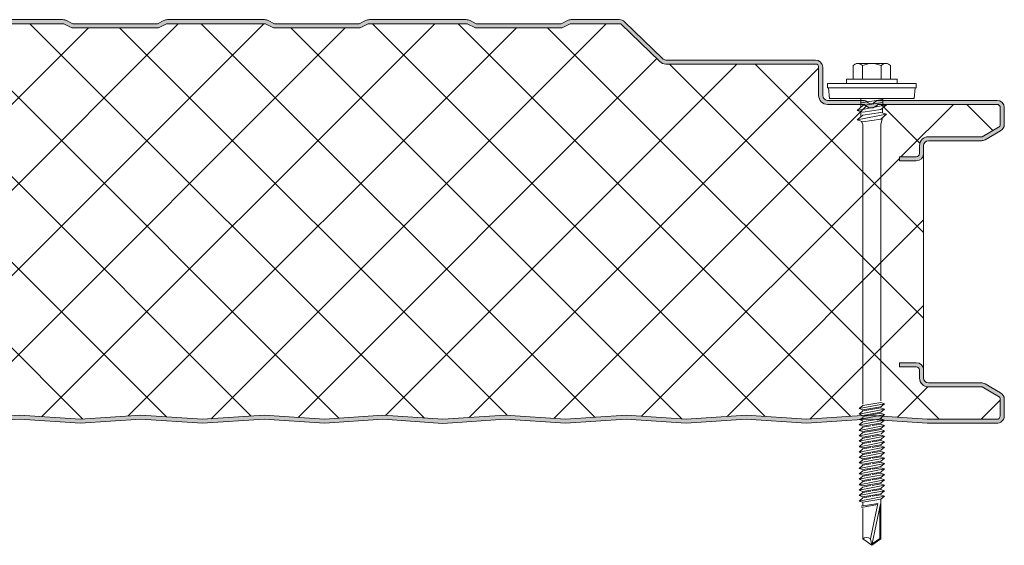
# Model space of a CAD drawing. Header units: millimetres. Extents: x 5866 to 14079, y -1721 to 5266.
# Tile 10 of 13: x 6762 to 7006, y 4745 to 4875. Entities that reach past the tile are written whole.
import ezdxf

# ---------------------------------------------------------------- set-up
doc = ezdxf.new("R2010")
doc.units = ezdxf.units.MM
doc.layers.add('A-DETL-GENF', color=92, linetype='Continuous', lineweight=13)

# ---------------------------------------------------------------- blocks, each defined once
blk = doc.blocks.new('HFX 1000 - FINELINE - SATINLINE - HFX 1000 100mm - FINELINE - SATINLINE-4498399-JOINT 12')
at = {"layer": 'A-DETL-GENF'}
h = blk.add_hatch(color=256, dxfattribs=at)
h.paths.add_polyline_path([(619.08, -0.04), (634.65, 0.99), (649.68, 0), (664.01, 0.96), (678.99, -0.03), (694.37, 0.99), (709.28, -0.01), (724.37, 0.99), (739.15, 0), (754.09, 0.99), (769, -0.01), (784.37, 0.97), (799.4, -0.02), (814.93, 0.97), (829.7, 0), (844.01, 0.96), (858.87, -0.04), (874.37, 0.99), (889.29, -0.01), (904.37, 0.99), (919.2, 0), (934.09, 0.99), (949, -0.01), (964.09, 0.99), (979.2, 0), (996.6, 0.05), (997, 0.19), (997.27, 0.34), (997.57, 0.63), (997.87, 1.14), (997.95, 1.38), (998, 1.8), (998, 5.96), (997.94, 6.42), (997.76, 6.86), (997.48, 7.23), (997, 7.57), (993.22, 9.75), (992.72, 9.94), (992.32, 9.99), (978.89, 10.04), (978.6, 10.16), (978.35, 10.35), (978.16, 10.59), (978.04, 10.88), (978, 11.19), (978, 13.19), (977.94, 13.66), (977.76, 14.09), (977.48, 14.47), (977, 14.79), (976.67, 14.93), (975.92, 14.99), (972, 14.99), (972, 13.99), (976.41, 13.97), (976.65, 13.85), (976.77, 13.76), (976.9, 13.59), (976.98, 13.4), (977, 13.19), (977, 11.19), (977.08, 10.63), (977.36, 10.01), (977.65, 9.64), (978.1, 9.29), (978.63, 9.07), (979.2, 8.99), (992.54, 8.99), (996.77, 6.52), (996.9, 6.36), (996.98, 6.16), (997, 5.96), (996.98, 1.61), (996.8, 1.27), (996.49, 1.05), (996.12, 1), (978.63, 1.02), (964, 2), (948.86, 1), (934, 2), (919.14, 1), (904.28, 2), (889.28, 0.99), (874.28, 2), (858.87, 0.96), (844.01, 1.96), (829.57, 0.99), (814.57, 2), (799, 0.99), (784, 2), (768.86, 1), (754, 2), (739.14, 1), (724.28, 2), (709.28, 0.99), (694.28, 2), (678.87, 0.96), (664.01, 1.96), (649.57, 0.99), (634.57, 2), (619.08, 0.96), (604.14, 1.96), (589.7, 0.99), (574.7, 2), (559.14, 0.99), (544.14, 2), (529, 1), (514.14, 2), (499.28, 1), (484.42, 2), (469.42, 0.99), (454.42, 2), (438.94, 0.97), (424.14, 1.96), (409.35, 0.97), (394, 2), (379.14, 1), (364.28, 2), (349.28, 0.99), (334.28, 2), (318.87, 0.96), (304.01, 1.96), (289.57, 0.99), (274.57, 2), (259.08, 0.96), (244.14, 1.96), (229.7, 0.99), (214.7, 2), (199.42, 0.97), (184.14, 2), (169, 1), (154.14, 2), (139.28, 1), (124.42, 2), (109.42, 0.99), (94.42, 2), (78.94, 0.97), (64.14, 1.96), (48.97, 1), (34, 2), (19.11, 1), (1.59, 1.02), (1.4, 1.1), (1.23, 1.23), (1.11, 1.4), (1.03, 1.59), (1, 1.8), (1, 9.3), (0.87, 10.01), (0.71, 10.4), (0.36, 10.85), (-0.1, 11.2), (-0.63, 11.42), (-1.2, 11.5), (-20.41, 11.52), (-20.6, 11.6), (-20.77, 11.73), (-20.89, 11.9), (-20.97, 12.09), (-21, 12.3), (-20.97, 13.4), (-20.89, 13.6), (-20.77, 13.76), (-20.6, 13.89), (-20.41, 13.97), (-20.2, 14), (-16, 14), (-16, 15), (-20.2, 15), (-20.67, 14.93), (-21.1, 14.75), (-21.47, 14.47), (-21.76, 14.1), (-21.95, 13.6), (-22, 13.2), (-22, 12.3), (-21.94, 11.83), (-21.76, 11.4), (-21.47, 11.02), (-21, 10.7), (-20.67, 10.56), (-20.2, 10.5), (-0.89, 10.45), (-0.6, 10.33), (-0.25, 10.01), (-0.16, 9.9), (-0.04, 9.61), (0, 9.3), (0, 1.8), (0.06, 1.33), (0.36, 0.75), (0.53, 0.52), (1, 0.2), (1.33, 0.06), (1.8, 0), (19.14, 0), (34.05, 1), (49.35, -0.03), (64.14, 0.96), (79.13, -0.03), (94.51, 0.99), (109.42, -0.01), (124.51, 0.99), (139.29, 0), (154.23, 0.99), (169.16, -0.01), (184.51, 0.97), (199.53, -0.02), (215.07, 0.97), (229.83, 0), (244.16, 0.96), (259.08, -0.04), (274.65, 0.99), (289.58, -0.01), (304.17, 0.95), (318.89, -0.04), (334.37, 0.99), (349.4, 0), (364.37, 0.99), (379.14, 0), (394, 1), (409.35, -0.03), (424.14, 0.96), (439.01, -0.04), (454.51, 0.99), (469.45, -0.01), (484.51, 0.99), (499.39, 0.01), (514.23, 0.99), (529.26, 0), (544.51, 0.97), (559.42, -0.03), (574.79, 0.99), (589.71, -0.01), (604.16, 0.96), (616.93, 0.1)])
h.paths.add_polyline_path([(972, 65), (976.2, 65), (976.67, 65.06), (977.1, 65.24), (977.48, 65.52), (977.81, 66.02), (977.94, 66.33), (978, 66.8), (978.04, 69.11), (978.16, 69.4), (978.35, 69.64), (978.63, 69.85), (978.89, 69.95), (979.2, 70), (992.72, 70.05), (992.79, 70.06), (993.22, 70.24), (997.1, 72.48), (997.48, 72.76), (997.76, 73.13), (997.94, 73.57), (998, 74.03), (997.95, 78.6), (997.9, 78.76), (997.76, 79.1), (997.48, 79.47), (997, 79.8), (996.6, 79.94), (996.04, 80), (966.65, 79.95), (966.33, 79.84), (965.76, 79.48), (965.48, 79.26), (965.38, 79.2), (965.16, 79.14), (964.92, 79.13), (964.69, 79.18), (964.28, 79.41), (964, 79.66), (963.68, 79.84), (963.32, 79.96), (962.95, 80), (953.89, 80.04), (953.6, 80.16), (953.35, 80.35), (953.16, 80.6), (953.04, 80.88), (953, 81.2), (953, 88.2), (952.94, 88.66), (952.65, 89.24), (952.48, 89.47), (952, 89.8), (951.67, 89.93), (951.2, 90), (913.85, 90.03), (913.56, 90.15), (913.07, 90.58), (903.92, 99.48), (903.55, 99.76), (902.99, 99.95), (902.66, 100), (890.66, 100), (890.18, 99.94), (889.72, 99.77), (888.16, 99), (867.16, 99), (865.61, 99.77), (865.15, 99.94), (864.67, 100), (840.4, 99.97), (840.18, 99.94), (839.72, 99.77), (838.16, 99), (817.11, 99.02), (815.61, 99.77), (815.15, 99.94), (814.67, 100), (790.4, 99.97), (790.18, 99.94), (789.72, 99.77), (788.16, 99), (767.07, 99.04), (765.61, 99.77), (765.15, 99.94), (764.67, 100), (740.4, 99.97), (740.18, 99.94), (739.72, 99.77), (738.16, 99), (717.16, 99), (715.61, 99.77), (715.15, 99.94), (714.67, 100), (690.4, 99.97), (690.18, 99.94), (689.72, 99.77), (688.16, 99), (667.11, 99.02), (665.61, 99.77), (665.15, 99.94), (664.67, 100), (640.4, 99.97), (640.18, 99.94), (639.72, 99.77), (638.16, 99), (617.07, 99.04), (615.61, 99.77), (615.15, 99.94), (614.67, 100), (590.4, 99.97), (590.18, 99.94), (589.7, 99.76), (588.16, 99), (567.16, 99), (565.61, 99.77), (565.15, 99.94), (564.67, 100), (540.4, 99.97), (540.18, 99.94), (539.72, 99.77), (538.16, 99), (517.16, 99), (515.61, 99.77), (515.15, 99.94), (514.67, 100), (490.4, 99.97), (490.18, 99.94), (489.72, 99.77), (488.16, 99), (467.16, 99), (465.61, 99.77), (464.93, 99.97), (464.67, 100), (440.66, 100), (440.18, 99.94), (439.72, 99.77), (438.16, 99), (417.16, 99), (415.61, 99.77), (414.93, 99.97), (414.67, 100), (390.66, 100), (390.18, 99.94), (389.72, 99.77), (388.16, 99), (367.16, 99), (365.61, 99.77), (364.93, 99.97), (364.67, 100), (340.66, 100), (340.18, 99.94), (339.72, 99.77), (338.16, 99), (317.07, 99.04), (315.61, 99.77), (314.93, 99.97), (314.67, 100), (290.66, 100), (290.18, 99.94), (289.57, 99.7), (288.16, 99), (267.16, 99), (265.61, 99.77), (264.93, 99.97), (264.67, 100), (240.66, 100), (240.18, 99.94), (239.72, 99.77), (238.16, 99), (217.16, 99), (215.61, 99.77), (214.93, 99.97), (214.67, 100), (190.66, 100), (190.18, 99.94), (189.72, 99.77), (188.16, 99), (167.07, 99.04), (165.61, 99.77), (164.93, 99.97), (164.67, 100), (140.66, 100), (140.18, 99.94), (139.72, 99.77), (138.16, 99), (117.16, 99), (115.61, 99.77), (114.93, 99.97), (114.67, 100), (90.66, 100), (90.18, 99.94), (89.72, 99.77), (88.16, 99), (67.16, 99), (65.61, 99.77), (64.93, 99.97), (64.67, 100), (40.66, 100), (40.18, 99.94), (39.72, 99.77), (38.16, 99), (17.16, 99), (15.59, 99.78), (14.93, 99.97), (14.67, 100), (-9.6, 99.97), (-9.82, 99.94), (-10.28, 99.77), (-11.84, 99), (-32.84, 99), (-34.39, 99.77), (-35.07, 99.97), (-35.33, 100), (-47.66, 99.95), (-47.79, 99.94), (-48.22, 99.76), (-48.59, 99.48), (-55.75, 92.45), (-55.95, 91.91), (-55.99, 91.74), (-55.95, 91.25), (-55.88, 90.99), (-55.7, 90.66), (-55.44, 90.38), (-55.13, 90.17), (-54.67, 90.03), (-54.4, 90), (-26.2, 89.95), (-0.57, 82.09), (-0.33, 81.89), (-0.15, 81.65), (-0.04, 81.37), (0, 81.06), (-0.04, 70.88), (-0.16, 70.6), (-0.35, 70.35), (-0.63, 70.14), (-0.89, 70.04), (-1.2, 70), (-20.41, 69.97), (-20.67, 69.93), (-21.1, 69.75), (-21.47, 69.47), (-21.76, 69.1), (-21.95, 68.6), (-22, 68.2), (-22, 66.8), (-21.94, 66.33), (-21.76, 65.9), (-21.47, 65.52), (-21.1, 65.24), (-20.67, 65.06), (-20.2, 65), (-16, 65), (-16, 66), (-20.41, 66.02), (-20.67, 66.15), (-20.77, 66.23), (-20.89, 66.4), (-20.97, 66.59), (-21, 66.8), (-20.97, 68.4), (-20.89, 68.6), (-20.77, 68.76), (-20.6, 68.89), (-20.41, 68.97), (-20.2, 69), (-1.2, 69), (-0.63, 69.07), (-0.1, 69.29), (0.36, 69.64), (0.71, 70.1), (0.93, 70.63), (1, 71.2), (1, 81.06), (0.93, 81.63), (0.71, 82.16), (0.39, 82.59), (-0.05, 82.94), (-0.56, 83.17), (-26.2, 91), (-54.54, 91.01), (-54.82, 91.17), (-54.95, 91.37), (-54.99, 91.67), (-54.88, 91.94), (-54.67, 92.17), (-47.66, 99), (-35.07, 99), (-33.07, 98), (-11.6, 98), (-9.6, 99), (14.93, 99), (16.93, 98), (38.4, 98), (40.4, 99), (64.93, 99), (66.93, 98), (88.4, 98), (90.4, 99), (114.93, 99), (116.93, 98), (138.4, 98), (140.4, 99), (164.93, 99), (166.93, 98), (188.4, 98), (190.4, 99), (214.93, 99), (216.93, 98), (238.4, 98), (240.4, 99), (264.93, 99), (266.93, 98), (288.4, 98), (290.4, 99), (314.93, 99), (316.93, 98), (338.4, 98), (340.4, 99), (364.93, 99), (366.93, 98), (388.4, 98), (390.4, 99), (414.93, 99), (416.93, 98), (438.4, 98), (440.4, 99), (464.93, 99), (466.93, 98), (488.4, 98), (490.4, 99), (514.93, 99), (516.93, 98), (538.4, 98), (540.4, 99), (564.93, 99), (566.93, 98), (588.4, 98), (590.4, 99), (614.93, 99), (616.93, 98), (638.4, 98), (640.4, 99), (664.93, 99), (666.93, 98), (688.4, 98), (690.4, 99), (714.93, 99), (716.93, 98), (738.4, 98), (740.4, 99), (764.93, 99), (766.93, 98), (788.4, 98), (790.4, 99), (814.93, 99), (816.93, 98), (838.4, 98), (840.4, 99), (864.93, 99), (866.93, 98), (888.4, 98), (890.4, 99), (902.99, 99), (912.62, 89.62), (913.07, 89.28), (913.59, 89.07), (914.15, 89), (951.41, 88.97), (951.6, 88.89), (951.77, 88.76), (951.9, 88.6), (951.98, 88.4), (952, 88.2), (952, 81.2), (952.08, 80.63), (952.3, 80.1), (952.65, 79.64), (953.1, 79.29), (953.63, 79.07), (954.2, 79), (963.35, 79), (963.67, 78.63), (964.07, 78.36), (964.52, 78.19), (965, 78.13), (965.48, 78.19), (965.93, 78.36), (966.33, 78.63), (966.65, 79), (996.41, 78.97), (996.6, 78.89), (996.77, 78.76), (996.9, 78.6), (996.98, 78.4), (997, 78.2), (996.98, 73.83), (996.9, 73.63), (996.77, 73.47), (996.6, 73.34), (992.54, 71), (979.2, 71), (978.63, 70.92), (978.1, 70.7), (977.65, 70.35), (977.3, 69.9), (977.08, 69.36), (977, 68.8), (976.98, 66.59), (976.9, 66.4), (976.77, 66.23), (976.6, 66.1), (976.41, 66.02), (976.2, 66), (972, 66)])
h = blk.add_hatch(dxfattribs=at)
h.set_pattern_fill('FP_3', color=256, style=0, pattern_type=2)
h.set_pattern_definition([(45, (-6008.332, -4775.076), (-10.606602, 10.606602), []), (135, (-6008.332, -4775.076), (-10.606602, -10.606602), [])])
h.paths.add_polyline_path([(619.08, 0.96), (634.57, 2), (649.57, 0.99), (664.01, 1.96), (678.87, 0.96), (694.28, 2), (709.28, 0.99), (724.28, 2), (739.14, 1), (754, 2), (769, 0.99), (784, 2), (799.28, 0.97), (814.57, 2), (829.57, 0.99), (844.01, 1.96), (858.87, 0.96), (874.28, 2), (889.28, 0.99), (904.28, 2), (919.14, 1), (934, 2), (949, 0.99), (964, 2), (978.9, 1), (996.49, 1.05), (996.8, 1.27), (996.91, 1.43), (997, 1.8), (996.98, 6.16), (996.9, 6.36), (996.77, 6.52), (996.6, 6.65), (992.54, 8.99), (979.2, 8.99), (978.63, 9.07), (978.1, 9.29), (977.65, 9.64), (977.3, 10.09), (977.08, 10.63), (977, 11.19), (976.98, 13.4), (976.9, 13.59), (976.77, 13.76), (976.6, 13.89), (976.41, 13.97), (976.2, 13.99), (972, 13.99), (972, 14.99), (976.2, 14.99), (976.67, 14.93), (977.1, 14.75), (977.48, 14.47), (977.76, 14.09), (977.94, 13.66), (978, 13.19), (978, 66.8), (977.94, 66.33), (977.76, 65.9), (977.48, 65.52), (977.1, 65.24), (976.67, 65.06), (976.2, 65), (972, 65), (972, 66), (976.41, 66.02), (976.6, 66.1), (976.77, 66.23), (976.9, 66.4), (976.98, 66.59), (977, 66.8), (977, 68.8), (977.08, 69.36), (977.3, 69.9), (977.65, 70.35), (978.1, 70.7), (978.63, 70.92), (979.2, 71), (992.54, 71), (996.77, 73.47), (996.9, 73.63), (996.98, 73.83), (997, 74.03), (996.98, 78.4), (996.9, 78.6), (996.77, 78.76), (996.6, 78.89), (996.41, 78.97), (996.2, 79), (966.65, 79), (966.33, 78.63), (965.93, 78.36), (965.48, 78.19), (965, 78.13), (964.52, 78.19), (964.07, 78.36), (963.67, 78.63), (963.35, 79), (954.2, 79), (953.63, 79.07), (953.1, 79.29), (952.65, 79.64), (952.3, 80.1), (952.08, 80.63), (952, 81.2), (951.98, 88.4), (951.9, 88.6), (951.77, 88.76), (951.6, 88.89), (951.41, 88.97), (951.2, 89), (914.15, 89), (913.59, 89.07), (913.07, 89.28), (912.62, 89.62), (902.99, 99), (890.4, 99), (888.4, 98), (866.93, 98), (864.93, 99), (840.4, 99), (838.4, 98), (816.93, 98), (814.93, 99), (790.4, 99), (788.4, 98), (766.93, 98), (764.93, 99), (740.4, 99), (738.4, 98), (716.93, 98), (714.93, 99), (690.4, 99), (688.4, 98), (666.93, 98), (664.93, 99), (640.4, 99), (638.4, 98), (616.93, 98), (614.93, 99), (590.4, 99), (588.4, 98), (566.93, 98), (564.93, 99), (540.4, 99), (538.4, 98), (516.93, 98), (514.93, 99), (490.4, 99), (488.4, 98), (466.93, 98), (464.93, 99), (440.4, 99), (438.4, 98), (416.93, 98), (414.93, 99), (390.4, 99), (388.4, 98), (366.93, 98), (364.93, 99), (340.4, 99), (338.4, 98), (316.93, 98), (314.93, 99), (290.4, 99), (288.4, 98), (266.93, 98), (264.93, 99), (240.4, 99), (238.4, 98), (216.93, 98), (214.93, 99), (190.4, 99), (188.4, 98), (166.93, 98), (164.93, 99), (140.4, 99), (138.4, 98), (116.93, 98), (114.93, 99), (90.4, 99), (88.4, 98), (66.93, 98), (64.93, 99), (40.4, 99), (38.4, 98), (16.93, 98), (14.93, 99), (-9.6, 99), (-11.6, 98), (-33.07, 98), (-35.07, 99), (-47.66, 99), (-54.91, 91.91), (-54.97, 91.79), (-54.95, 91.37), (-54.79, 91.14), (-54.54, 91.01), (-54.4, 91), (-26.2, 91), (-0.56, 83.17), (-0.05, 82.94), (0.39, 82.59), (0.72, 82.14), (0.93, 81.62), (1, 81.06), (1, 71.2), (0.93, 70.63), (0.71, 70.1), (0.36, 69.64), (-0.1, 69.29), (-0.63, 69.07), (-1.2, 69), (-20.41, 68.97), (-20.6, 68.89), (-20.77, 68.76), (-20.89, 68.6), (-20.97, 68.4), (-21, 68.2), (-20.97, 66.59), (-20.89, 66.4), (-20.77, 66.23), (-20.6, 66.1), (-20.41, 66.02), (-20.2, 66), (-16, 66), (-16, 65), (-20.2, 65), (-20.67, 65.06), (-21.1, 65.24), (-21.47, 65.52), (-21.76, 65.9), (-21.94, 66.33), (-22, 66.8), (-22, 13.2), (-21.94, 13.66), (-21.76, 14.1), (-21.47, 14.47), (-21.1, 14.75), (-20.67, 14.93), (-20.2, 15), (-16, 15), (-16, 14), (-20.41, 13.97), (-20.6, 13.89), (-20.77, 13.76), (-20.89, 13.6), (-20.97, 13.4), (-21, 13.2), (-20.97, 12.09), (-20.89, 11.9), (-20.77, 11.73), (-20.6, 11.6), (-20.41, 11.52), (-20.2, 11.5), (-1.2, 11.5), (-0.63, 11.42), (-0.1, 11.2), (0.36, 10.85), (0.71, 10.4), (0.93, 9.86), (1, 9.3), (1.03, 1.59), (1.11, 1.4), (1.23, 1.23), (1.4, 1.1), (1.59, 1.02), (1.8, 1), (19.11, 1), (34, 2), (49.35, 0.97), (64.14, 1.96), (79, 0.96), (94.42, 2), (109.42, 0.99), (124.42, 2), (139.28, 1), (154.14, 2), (169.14, 0.99), (184.14, 2), (199.42, 0.97), (214.7, 2), (229.7, 0.99), (244.14, 1.96), (259.08, 0.96), (274.57, 2), (289.57, 0.99), (304.01, 1.96), (318.87, 0.96), (334.28, 2), (349.28, 0.99), (364.28, 2), (379.14, 1), (394, 2), (409.35, 0.97), (424.14, 1.96), (439, 0.96), (454.42, 2), (469.42, 0.99), (484.42, 2), (499.28, 1), (514.14, 2), (529.14, 0.99), (544.14, 2), (559.42, 0.97), (574.7, 2), (589.7, 0.99), (604.14, 1.96)])
for p, q in [((764.93, 99), (740.4, 99)), ((764.67, 100), (740.66, 100)), ((766.93, 98), (764.93, 99)), ((767.16, 99), (765.61, 99.77)), ((788.4, 98), (766.93, 98)), ((788.16, 99), (767.16, 99)), ((789.72, 99.77), (788.16, 99)), ((790.4, 99), (788.4, 98)), ((814.93, 99), (790.4, 99)), ((814.67, 100), (790.66, 100)), ((816.93, 98), (814.93, 99)), ((817.16, 99), (815.61, 99.77)), ((838.4, 98), (816.93, 98)), ((838.16, 99), (817.16, 99)), ((839.72, 99.77), (838.16, 99)), ((840.4, 99), (838.4, 98)), ((864.93, 99), (840.4, 99)), ((864.67, 100), (840.66, 100)), ((866.93, 98), (864.93, 99)), ((867.16, 99), (865.61, 99.77)), ((888.4, 98), (866.93, 98)), ((888.16, 99), (867.16, 99)), ((889.72, 99.77), (888.16, 99)), ((890.4, 99), (888.4, 98)), ((902.99, 99), (890.4, 99)), ((902.66, 100), (890.66, 100)), ((912.62, 89.62), (902.99, 99)), ((913.31, 90.34), (903.92, 99.48)), ((951.2, 90), (914.15, 90)), ((951.2, 89), (914.15, 89)), ((952, 81.2), (952, 88.2)), ((953, 81.2), (953, 88.2)), ((960.53, 88.62), (960.53, 85.29)), ((961.69, 89.14), (968.65, 89.14)), ((962.85, 88.62), (962.85, 85.29)), ((967.49, 88.62), (967.49, 85.29)), ((969.81, 88.62), (969.81, 85.29)), ((976.17, 84.14), (954.17, 84.14)), ((954.17, 84.14), (954.17, 83.14)), ((954.17, 83.14), (976.17, 83.14)), ((954.42, 83.14), (954.65, 80.45)), ((971.42, 85.29), (958.92, 85.29)), ((958.92, 85.29), (958.92, 84.14)), ((971.42, 84.14), (971.42, 85.29)), ((975.7, 80.45), (975.92, 83.14)), ((976.17, 83.14), (976.17, 84.14)), ((962.95, 80), (954.2, 80)), ((963.35, 79), (954.2, 79)), ((975.7, 80.45), (954.65, 80.45)), ((961.57, 77.52), (968.78, 78.93)), ((962.92, 78.7), (961.57, 77.52)), ((962.48, 80.45), (962.48, 78.32)), ((967.87, 80.19), (962.48, 79.36)), ((967.87, 79.46), (962.92, 78.7)), ((996.2, 79), (966.65, 79)), ((996.2, 80), (967.05, 80)), ((968.78, 78.93), (967.42, 77.75)), ((967.87, 80.45), (967.87, 78.75)), ((997, 74.03), (997, 78.2)), ((998, 74.03), (998, 78.2)), ((962.92, 77.06), (961.57, 77.52)), ((961.57, 75.15), (968.78, 76.55)), ((962.92, 76.33), (961.57, 75.15)), ((962.49, 77.21), (962.49, 75.95)), ((967.42, 77.75), (962.92, 77.06)), ((967.42, 77.02), (962.92, 76.33)), ((968.78, 76.55), (967.42, 77.02)), ((967.42, 75.37), (968.78, 76.55)), ((967.44, 74.1), (967.81, 75.71)), ((967.79, 78.06), (967.79, 76.89)), ((961.57, 75.15), (962.92, 74.68)), ((962.61, 74.79), (962.94, 74.06)), ((962.92, 74.68), (967.42, 75.37)), ((962.94, 74.06), (962.94, 4.69)), ((967.44, 5.52), (967.44, 74.1)), ((992.54, 71), (996.6, 73.34)), ((979.2, 71), (992.54, 71)), ((993.22, 70.24), (997.1, 72.48)), ((977, 66.8), (977, 68.8)), ((978, 66.8), (978, 68.8)), ((979.2, 70), (992.32, 70)), ((972, 65), (972, 66)), ((972, 66), (976.2, 66)), ((978, 13.19), (978, 66.8)), ((976.2, 65), (972, 65)), ((972, 13.99), (972, 14.99)), ((972, 14.99), (976.2, 14.99)), ((976.2, 13.99), (972, 13.99)), ((977, 11.19), (977, 13.19)), ((978, 11.19), (978, 13.19)), ((992.32, 9.99), (979.2, 9.99)), ((992.54, 8.99), (979.2, 8.99)), ((996.6, 6.65), (992.54, 8.99)), ((997.1, 7.51), (993.22, 9.75)), ((962.92, 4.39), (967.42, 5.14)), ((968.32, 4.83), (967.42, 5.14)), ((997, 1.8), (997, 5.96)), ((998, 1.8), (998, 5.96)), ((962.03, 3.61), (968.32, 4.83)), ((962.92, 4.39), (962.03, 3.61)), ((962.03, 3.61), (962.92, 3.3)), ((962.03, 2.26), (968.32, 3.48)), ((962.92, 3.04), (962.03, 2.26)), ((962.92, 3.3), (967.42, 4.05)), ((967.42, 3.79), (962.92, 3.04)), ((967.42, 2.7), (962.92, 1.95)), ((967.42, 2.45), (962.92, 1.7)), ((968.32, 4.83), (967.42, 4.05)), ((968.32, 3.48), (967.42, 3.79)), ((968.32, 3.48), (967.42, 2.7)), ((968.32, 2.14), (967.42, 2.45)), ((739.14, 1), (754, 2)), ((739.14, 0), (754, 1)), ((754, 2), (769, 0.99)), ((754, 1), (769, -0.01)), ((769, 0.99), (784, 2)), ((769, -0.01), (784, 1)), ((784, 2), (799.28, 0.97)), ((784, 1), (799.28, -0.03)), ((799.28, 0.97), (814.57, 2)), ((799.28, -0.03), (814.57, 1)), ((814.57, 2), (829.57, 0.99)), ((814.57, 1), (829.57, -0.01)), ((829.57, 0.99), (844.01, 1.96)), ((829.57, -0.01), (844.01, 0.96)), ((844.01, 1.96), (858.87, 0.96)), ((844.01, 0.96), (858.87, -0.04)), ((858.87, 0.96), (874.28, 2)), ((858.87, -0.04), (874.28, 1)), ((874.28, 2), (889.28, 0.99)), ((874.28, 1), (889.28, -0.01)), ((889.28, 0.99), (904.28, 2)), ((889.28, -0.01), (904.28, 1)), ((904.28, 2), (919.14, 1)), ((904.28, 1), (919.14, 0)), ((919.14, 1), (934, 2)), ((919.14, 0), (934, 1)), ((934, 2), (949, 0.99)), ((934, 1), (949, -0.01)), ((949, 0.99), (964, 2)), ((949, -0.01), (964, 1)), ((962.03, 2.26), (962.92, 1.95)), ((962.03, 0.91), (963.13, 1.13)), ((962.03, 0.91), (962.92, 0.61)), ((962.92, 0.35), (962.03, -0.43)), ((964.27, 0), (962.03, -0.43)), ((962.42, 0.99), (963.01, 1.45)), ((962.92, 0.35), (963.78, 0.49)), ((962.94, 1.09), (968.32, 2.14)), ((963.78, 0.49), (967.42, 1.1)), ((964, 2), (978.9, 1)), ((964, 1), (978.86, 0)), ((968.32, 0.79), (964.27, 0)), ((964.73, -0.44), (967.42, 0.01)), ((968.32, 0.79), (967.2, 1.18)), ((968.32, 2.14), (967.26, 1.07)), ((968.32, 0.79), (967.42, 0.01)), ((978.86, 0), (996.07, 0)), ((978.9, 1), (996.12, 1)), ((962.03, -0.43), (962.92, -0.74)), ((962.92, -1), (962.03, -1.78)), ((962.03, -1.78), (965.42, -1.12)), ((962.03, -1.78), (962.92, -2.09)), ((962.03, -3.13), (966.56, -2.24)), ((962.92, -2.34), (962.03, -3.13)), ((962.92, -0.74), (964.73, -0.44)), ((964.95, -0.66), (962.92, -1)), ((965.9, -1.59), (962.92, -2.09)), ((966.12, -1.81), (962.92, -2.34)), ((967.42, -0.25), (965.27, -0.61)), ((965.42, -1.12), (968.32, -0.56)), ((967.42, -1.34), (965.9, -1.59)), ((967.42, -1.59), (966.12, -1.81)), ((966.56, -2.24), (968.32, -1.9)), ((968.32, -1.9), (967.39, -2.69)), ((968.32, -0.56), (967.42, -0.25)), ((968.32, -0.56), (967.42, -1.34)), ((968.32, -1.9), (967.42, -1.59)), ((962.03, -3.13), (962.92, -3.43)), ((962.92, -3.69), (962.03, -4.47)), ((962.03, -4.47), (965.42, -3.81)), ((962.03, -4.47), (962.92, -4.78)), ((962.92, -3.43), (967.07, -2.74)), ((964.95, -3.35), (962.92, -3.69)), ((965.9, -4.28), (962.92, -4.78)), ((964.95, -4.71), (962.92, -5.04)), ((967.42, -2.94), (965.27, -3.3)), ((967.42, -4.29), (965.27, -4.65)), ((965.42, -3.81), (968.32, -3.25)), ((965.42, -5.17), (968.32, -4.6)), ((967.42, -4.03), (965.9, -4.28)), ((968.32, -3.25), (967.42, -2.94)), ((968.32, -3.25), (967.42, -4.03)), ((968.32, -4.6), (967.42, -4.29)), ((968.32, -4.6), (967.42, -5.38)), ((962.92, -5.04), (962.03, -5.82)), ((962.03, -5.82), (965.42, -5.17)), ((962.03, -5.82), (962.92, -6.13)), ((962.92, -6.38), (962.03, -7.17)), ((962.03, -7.17), (965.42, -6.51)), ((962.03, -7.17), (962.92, -7.47)), ((965.9, -5.64), (962.92, -6.13)), ((964.95, -6.05), (962.92, -6.38)), ((965.9, -6.98), (962.92, -7.47)), ((967.42, -5.63), (965.27, -5.99)), ((967.42, -6.98), (965.27, -7.34)), ((965.42, -6.51), (968.32, -5.94)), ((965.42, -7.85), (968.32, -7.29)), ((967.42, -5.38), (965.9, -5.64)), ((967.42, -6.72), (965.9, -6.98)), ((968.32, -5.94), (967.42, -5.63)), ((968.32, -5.94), (967.42, -6.72)), ((968.32, -7.29), (967.42, -6.98)), ((968.32, -7.29), (967.42, -8.07)), ((962.92, -7.73), (962.03, -8.51)), ((962.03, -8.51), (965.42, -7.85)), ((962.03, -8.51), (962.92, -8.82)), ((962.92, -9.08), (962.03, -9.86)), ((962.03, -9.86), (965.42, -9.2)), ((964.95, -7.39), (962.92, -7.73)), ((965.9, -8.32), (962.92, -8.82)), ((964.95, -8.74), (962.92, -9.08)), ((965.9, -9.67), (962.92, -10.17)), ((967.42, -8.33), (965.27, -8.69)), ((967.42, -9.67), (965.27, -10.03)), ((965.42, -9.2), (968.32, -8.64)), ((967.42, -8.07), (965.9, -8.32)), ((967.42, -9.42), (965.9, -9.67)), ((968.32, -8.64), (967.42, -8.33)), ((968.32, -8.64), (967.42, -9.42)), ((968.32, -9.98), (967.42, -9.67)), ((962.03, -9.86), (962.92, -10.17)), ((962.92, -10.42), (962.03, -11.21)), ((962.03, -11.21), (965.42, -10.55)), ((962.03, -11.21), (962.92, -11.51)), ((962.92, -11.77), (962.03, -12.55)), ((962.03, -12.55), (965.42, -11.89)), ((964.95, -10.09), (962.92, -10.42)), ((965.9, -11.02), (962.92, -11.51)), ((964.95, -11.43), (962.92, -11.77)), ((967.42, -11.02), (965.27, -11.38)), ((965.42, -10.55), (968.32, -9.98)), ((965.42, -11.89), (968.32, -11.33)), ((967.42, -10.76), (965.9, -11.02)), ((967.42, -12.11), (965.9, -12.36)), ((968.32, -9.98), (967.42, -10.76)), ((968.32, -11.33), (967.42, -11.02)), ((968.32, -11.33), (967.42, -12.11)), ((962.03, -12.55), (962.92, -12.86)), ((962.92, -13.12), (962.03, -13.9)), ((962.03, -13.9), (965.42, -13.24)), ((962.03, -13.9), (962.92, -14.21)), ((962.92, -14.46), (962.03, -15.25)), ((962.03, -15.25), (965.42, -14.59)), ((965.9, -12.36), (962.92, -12.86)), ((964.95, -12.78), (962.92, -13.12)), ((965.9, -13.71), (962.92, -14.21)), ((964.95, -14.13), (962.92, -14.46)), ((967.42, -12.37), (965.27, -12.73)), ((967.42, -13.71), (965.27, -14.07)), ((965.42, -13.24), (968.32, -12.68)), ((965.42, -14.59), (968.32, -14.02)), ((967.42, -13.46), (965.9, -13.71)), ((968.32, -12.68), (967.42, -12.37)), ((968.32, -12.68), (967.42, -13.46)), ((968.32, -14.02), (967.42, -13.71)), ((968.32, -14.02), (967.42, -14.8)), ((962.03, -15.25), (962.92, -15.55)), ((962.92, -15.81), (962.03, -16.59)), ((962.03, -16.59), (965.42, -15.93)), ((962.03, -16.59), (962.92, -16.9)), ((965.9, -15.06), (962.92, -15.55)), ((964.95, -15.47), (962.92, -15.81)), ((965.9, -16.4), (962.92, -16.9)), ((964.95, -16.82), (962.92, -17.16)), ((967.42, -15.06), (965.27, -15.42)), ((967.42, -16.41), (965.27, -16.77)), ((965.42, -15.93), (968.32, -15.37)), ((965.42, -17.28), (968.32, -16.72)), ((967.42, -14.8), (965.9, -15.06)), ((967.42, -16.15), (965.9, -16.4)), ((968.32, -15.37), (967.42, -15.06)), ((968.32, -15.37), (967.42, -16.15)), ((968.32, -16.72), (967.42, -16.41)), ((968.32, -16.72), (967.42, -17.5)), ((962.92, -17.16), (962.03, -17.94)), ((962.03, -17.94), (965.42, -17.28)), ((962.03, -17.94), (962.92, -18.25)), ((962.92, -18.5), (962.03, -19.29)), ((962.03, -19.29), (965.42, -18.63)), ((962.03, -19.29), (962.92, -19.6)), ((965.9, -17.75), (962.92, -18.25)), ((964.95, -18.17), (962.92, -18.5)), ((965.9, -19.1), (962.92, -19.6)), ((967.42, -17.75), (965.27, -18.11)), ((965.42, -18.63), (968.32, -18.06)), ((967.42, -17.5), (965.9, -17.75)), ((967.42, -18.84), (965.9, -19.1)), ((968.32, -18.06), (967.42, -17.75)), ((968.32, -18.06), (967.42, -18.84)), ((967.42, -28.68), (967.42, -18.84)), ((966.66, -19.87), (962.53, -20.59)), ((962.6, -20.91), (966.61, -20.13)), ((962.92, -19.6), (962.92, -20.52)), ((962.92, -21.12), (962.92, -28.68)), ((964.83, -28.68), (966.66, -19.87)), ((967.3, -20), (965.17, -30.25)), ((967.16, -20.69), (967.16, -28.54)), ((962.92, -28.68), (965.17, -30.25)), ((965.17, -30.25), (964.83, -28.68)), ((965.17, -30.25), (967.42, -28.68)), ((967.16, -28.54), (965.25, -29.88))]:
    blk.add_line(p, q, dxfattribs=at)
for centre, radius, start, end in [((764.67, 97.9), 2.1, 63.4349, 90), ((790.66, 97.9), 2.1, 90, 116.5651), ((814.67, 97.9), 2.1, 63.4349, 90), ((840.66, 97.9), 2.1, 90, 116.5651), ((864.67, 97.9), 2.1, 63.4349, 90), ((890.66, 97.9), 2.1, 90, 116.5651), ((902.66, 98.2), 1.8, 45.7585, 90), ((914.15, 91.2), 1.2, 225.7585, 270), ((914.15, 91.2), 2.2, 225.7585, 270), ((951.2, 88.2), 1.8, 0, 90), ((951.2, 88.2), 0.8, 360, 90), ((961.69, 87.6), 1.54, 41.3319, 138.6681), ((965.17, 83.75), 5.39, 64.5175, 115.4825), ((968.65, 87.6), 1.54, 41.3319, 138.6681), ((954.2, 81.2), 2.2, 180, 270), ((954.2, 81.2), 1.2, 180, 270), ((962.95, 78.2), 1.8, 42.5149, 90), ((965, 80.13), 2, 214.5, 325.5), ((965, 80.13), 1, 224.796, 319.2505), ((967.05, 78.2), 1.8, 90, 135.2187), ((996.2, 78.2), 1.8, 0, 90), ((996.2, 78.2), 0.8, 360, 90), ((996.2, 74.03), 0.8, 300, 0), ((996.2, 74.03), 1.8, 300, 0), ((979.2, 68.8), 2.2, 90, 180), ((979.2, 68.8), 1.2, 90, 180), ((992.32, 71.8), 1.8, 270, 300), ((976.2, 66.8), 1.8, 270, 360), ((976.2, 66.8), 0.8, 270, 360), ((976.2, 13.19), 1.8, 0, 90), ((976.2, 13.19), 0.8, 360, 90), ((979.2, 11.19), 2.2, 180, 270), ((979.2, 11.19), 1.2, 180, 270), ((992.32, 8.19), 1.8, 60, 90), ((996.2, 5.96), 1.8, 0, 60), ((996.2, 5.96), 0.8, 0, 60), ((996.2, 1.8), 1.8, 265.8468, 0), ((996.2, 1.8), 0.8, 263.7686, 360), ((963.88, -29.71), 1.41, 47.2756, 132.7244)]:
    blk.add_arc(centre, radius, start, end, dxfattribs=at)

msp = doc.modelspace()

# ---------------------------------------------------------------- block references
at = {"layer": 'A-DETL-GENF'}
msp.add_blockref('HFX 1000 - FINELINE - SATINLINE - HFX 1000 100mm - FINELINE - SATINLINE-4498399-JOINT 12', (6008.33, 4775.08), dxfattribs=at)

doc.saveas('drawing.dxf')
